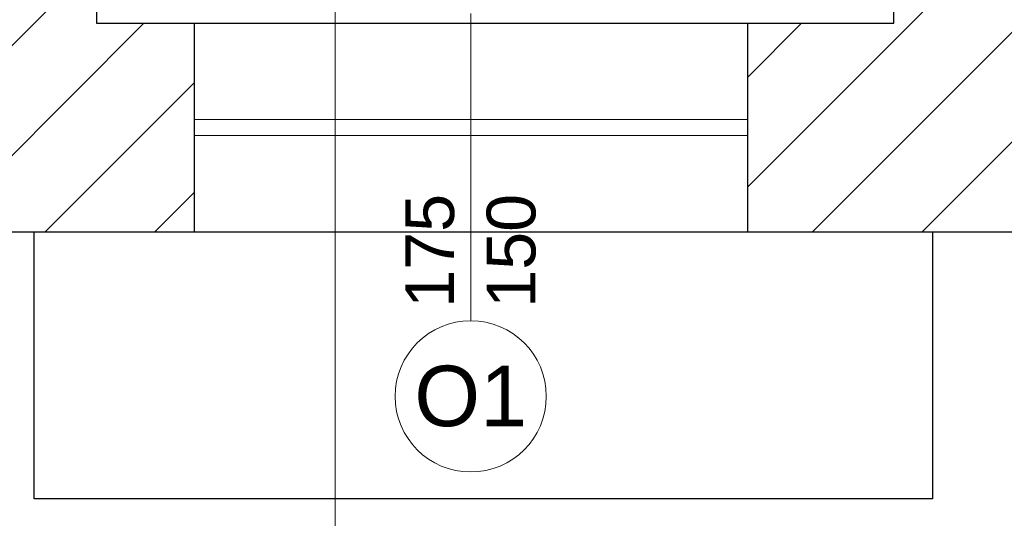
# Model space of a CAD drawing. Header units: millimetres. Extents: x 26866 to 1024070, y -428191 to 408885.
# Tile 214 of 248: x 211570 to 214595, y 387021 to 388553. Entities that reach past the tile are written whole.
import ezdxf

# ---------------------------------------------------------------- set-up
doc = ezdxf.new("R2010")
doc.units = ezdxf.units.MM
doc.header["$LTSCALE"] = 2
for name, color, linetype, lineweight in [('0_OPIS', 7, 'Continuous', 13), ('3DPLAN_A_OKNA', 153, 'Continuous', 5), ('3DPLAN_A_TABELKA POMIESZCZEŃ', 7, 'Continuous', 0), ('A_STOL_OPIS', 55, 'Continuous', 5), ('A_ZESTAWIENIE STOLARKI', 3, 'Continuous', 15)]:
    doc.layers.add(name, color=color, linetype=linetype, lineweight=lineweight)
for name, color, linetype in [('3DPLAN_A_KRESKOWANIE 1', 253, 'Continuous'), ('3DPLAN_A_OPIS', 8, 'Continuous'), ('3DPLAN_K_DZIAŁOWA NISKIE', 134, 'Continuous'), ('3DPLAN_K_NOŚNA', 7, 'Continuous'), ('3DPLAN_K_OBRYS', 243, 'Continuous'), ('3DPLAN_K_OBRYS WIDOK', 242, 'Continuous'), ('A_SCHODY', 6, 'Continuous')]:
    doc.layers.add(name, color=color, linetype=linetype)
doc.styles.add('ARIAL', font='arial.ttf')
doc.styles.add('TABEL1', font='txt')
pattern_1 = [(45, (23044.838, -26883.88), (-16.83798, 16.83798), [])]

# ---------------------------------------------------------------- blocks, each defined once
blk = doc.blocks.new('kondygnacja -1')
at = {"layer": '3DPLAN_A_KRESKOWANIE 1'}
h = blk.add_hatch(dxfattribs=at)
h.set_pattern_fill('ANSI31', color=256, scale=7.5, style=0)
h.set_pattern_definition(pattern_1)
h.paths.add_polyline_path([(31677.49, -24430.84), (30214.87, -24430.84), (30214.87, -24470.84), (30429.61, -24470.84), (30429.61, -24477.84), (30447.61, -24477.84), (30447.61, -24818.84), (30476.61, -24818.84), (30476.61, -24470.84), (31012.61, -24470.84), (31012.61, -24478.84), (31079.61, -24478.84), (31079.61, -24470.84), (31638.61, -24470.84), (31638.61, -25036.84), (31079.61, -25036.84), (31079.61, -25028.84), (31012.61, -25028.84), (31012.61, -25036.84), (30611.38, -25036.84), (30611.38, -25072.84), (31023.61, -25072.84), (31034.61, -25082.84), (31034.61, -25330.84), (31023.61, -25340.84), (30831.4, -25340.84, -0.038531), (30832.58, -25356.18), (30832.58, -25371.84), (31079.61, -25371.84), (31079.61, -25072.84), (31638.61, -25072.84), (31638.61, -25943.84), (30832.58, -25943.84), (30832.58, -26009.84), (31677.49, -26009.84)])
h.paths.add_polyline_path([(30682.61, -26009.84), (30832.58, -26009.84), (30832.58, -25943.84), (30760.61, -25943.84), (30760.61, -25454.67), (30735.61, -25464.58), (30735.61, -25943.84), (30682.61, -25943.84)])
h.paths.add_polyline_path([(30679.61, -25371.84), (30735.61, -25371.84), (30735.61, -25464.58), (30760.61, -25454.67), (30760.61, -25371.84), (30832.58, -25371.84), (30832.58, -25356.18, 0.038531), (30831.4, -25340.84), (30679.61, -25340.84)])
h.paths.add_polyline_path([(30355.83, -25371.84), (30425.61, -25371.84), (30425.61, -25379.84), (30463.61, -25379.84), (30463.61, -25424.74), (30471.61, -25424.74), (30471.61, -25395.84), (30533.61, -25395.84), (30533.61, -25371.84), (30576.61, -25371.84), (30576.61, -25341.84), (30472.61, -25341.84), (30472.61, -25326.84), (30427.61, -25326.84), (30427.61, -25341.84), (30355.83, -25341.84)])
h.paths.add_polyline_path([(30456.61, -25936.84), (30425.61, -25936.84), (30425.61, -25945.84), (30380.61, -25945.84), (30380.61, -26009.84), (30512.61, -26009.84), (30512.61, -25943.84), (30466.61, -25943.84), (30466.61, -25712.84), (30456.61, -25712.84)])
h.paths.add_polyline_path([(28888.61, -25941.84), (28888.61, -26009.84), (29013.61, -26009.84), (29013.61, -25941.84)])
h.paths.add_polyline_path([(28591.17, -26009.84), (28591.17, -25944.84), (28547.61, -25944.84), (28547.61, -26009.84)])
h.paths.add_polyline_path([(28624.61, -25870.53), (28654.8, -25870.53), (28654.8, -25924.53), (28624.61, -25924.53), (28624.61, -25944.84), (28591.17, -25944.84), (28591.17, -26009.84), (28713.61, -26009.84), (28713.61, -25941.84), (28672.61, -25941.84), (28672.61, -25932.84), (28657.61, -25932.84), (28657.61, -25716.84), (28624.61, -25716.84)])
h.paths.add_polyline_path([(28372.61, -25944.84), (28328.61, -25944.84), (28328.61, -25907.84), (28282.61, -25907.84), (28282.61, -25944.84), (28248.61, -25944.84), (28248.61, -26009.84), (28372.61, -26009.84)])
h.paths.add_polyline_path([(28092.61, -25563.84), (28054.61, -25563.84), (28054.61, -25383.84), (28067.6, -25383.84), (28067.61, -25375.84), (28340.61, -25375.84), (28340.61, -25341.84), (28070.61, -25341.84), (28070.61, -25332.84), (28030.61, -25332.84), (28030.61, -25395.6), (28048.71, -25395.6), (28048.71, -25449.6), (28030.61, -25449.6), (28030.61, -26009.84), (28073.61, -26009.84), (28073.61, -25944.84), (28054.61, -25944.84), (28054.61, -25668.84), (28092.61, -25668.84)])
h.paths.add_polyline_path([(27949.61, -25495.75), (27949.61, -25507.75), (27983.29, -25507.75), (27983.29, -25521.75), (27949.61, -25521.75), (27949.61, -25531.84), (27999.61, -25531.84), (27999.61, -25934.84), (27982.61, -25934.84), (27982.61, -25942.84), (27947.61, -25942.84), (27947.61, -26009.84), (28026.62, -26009.84), (28026.62, -25449.6), (27999.61, -25449.6), (27999.61, -25463.84), (27949.61, -25463.84), (27949.61, -25481.75), (27983.29, -25481.75), (27983.29, -25495.75)])
h.paths.add_polyline_path([(27982.61, -25361.84), (27952.61, -25361.84), (27952.61, -25332.84), (28026.62, -25332.84), (28026.62, -25395.6), (27999.61, -25395.6), (27999.61, -25377.84), (27982.61, -25377.84)])
h.paths.add_polyline_path([(26818.61, -25892.84), (26781.49, -25892.84), (26781.49, -26009.84), (26894.54, -26009.84), (26894.54, -25942.84), (26830.61, -25942.84), (26830.61, -25930.84), (26818.61, -25930.84)])
h.paths.add_polyline_path([(26894.54, -26009.84), (27115.94, -26009.84), (27115.94, -25942.84), (26894.54, -25942.84)])
h.paths.add_polyline_path([(27115.94, -25942.84), (27115.94, -26009.84), (27466.61, -26009.84), (27466.61, -25942.84), (27427.61, -25942.84), (27427.61, -25933.84), (27384.61, -25933.84), (27384.61, -25942.84)])
h.paths.add_polyline_path([(27641.61, -25942.84), (27641.61, -26009.84), (27802.61, -26009.84), (27802.61, -25942.84)])
h.paths.add_polyline_path([(30621.1, -25040.47), (30688.37, -25040.47), (30688.37, -25072.87), (30621.1, -25072.87)], flags=24)
h = blk.add_hatch(dxfattribs=at)
h.set_pattern_fill('ANSI31', color=256, scale=7.5, style=0)
h.set_pattern_definition(pattern_1)
h.paths.add_polyline_path([(29010.61, -24430.84), (28888.61, -24430.84), (28888.61, -24472.84), (29010.61, -24472.84)])
h.paths.add_polyline_path([(29275.57, -25037.84), (29257.61, -25037.84), (29257.61, -24471.84), (29273.61, -24471.84), (29273.61, -24468.84), (29303.61, -24468.84), (29303.61, -24430.84), (29185.61, -24430.84), (29185.61, -24471.84), (29228.61, -24471.84), (29228.61, -25049.84), (29175.02, -25049.84), (29175.02, -25053.06, 0.060091), (29177.89, -25076.84), (29272.38, -25076.84)])
h.paths.add_polyline_path([(29273.61, -25072.84), (29380.61, -25072.84), (29380.61, -25037.84), (29275.57, -25037.84), (29272.38, -25076.84), (29273.61, -25076.84)])
h.paths.add_polyline_path([(29498.61, -25037.84), (29480.61, -25037.84), (29480.61, -25072.84), (29708.61, -25072.84), (29708.61, -25039.85), (29536.61, -25039.85), (29536.61, -24939.85), (29498.61, -24939.85)])
h.paths.add_polyline_path([(29566.61, -24430.84), (29473.61, -24430.84), (29473.61, -24468.84), (29498.61, -24468.84), (29498.61, -24727.87), (29524.78, -24727.87), (29524.78, -24781.87), (29498.61, -24781.87), (29498.61, -24826.85), (29536.61, -24826.85), (29536.61, -24470.85), (29566.61, -24470.85)])
h.paths.add_polyline_path([(29736.61, -24430.84), (29736.61, -24470.85), (29828.61, -24470.85), (29828.61, -24472.85), (29873.61, -24472.85), (29873.61, -24470.85), (30016.87, -24470.85), (30016.87, -24430.84)])
h.paths.add_polyline_path([(30016.87, -24470.85), (30112.84, -24470.85), (30112.84, -24430.84), (30016.87, -24430.84)])
h.paths.add_polyline_path([(29864.61, -25141.84), (29835.61, -25141.84), (29835.61, -25153.06), (29864.61, -25153.06)])
h.paths.add_polyline_path([(29864.61, -25087.84), (29880.61, -25069.84), (30213.45, -25069.84, 0.042168), (30214.87, -25053.06), (30214.87, -25041.84), (30178.61, -25041.84), (30178.61, -24470.84), (30214.87, -24470.84), (30214.87, -24430.84), (30112.84, -24430.84), (30112.84, -24470.85), (30115.61, -24470.85), (30115.61, -24477.85), (30159.61, -24477.85), (30159.61, -25039.85), (29899.61, -25039.85), (29899.61, -25026.85), (29826.61, -25026.85), (29826.61, -25039.85), (29803.61, -25039.85), (29803.61, -25072.84), (29819.61, -25072.84), (29835.61, -25088.84), (29835.61, -25153.06), (29864.61, -25153.06)])
h.paths.add_polyline_path([(29463.61, -25369.84), (29509.61, -25369.84), (29509.61, -25408.84), (29538.61, -25408.84), (29538.61, -25366.84), (29765.61, -25366.84), (29765.61, -25448.84), (29937.61, -25448.84), (29937.61, -25366.84), (30091.06, -25366.84), (30091.06, -25356.18, -0.035999), (30092.09, -25341.84), (29880.61, -25341.84), (29864.61, -25325.84), (29864.61, -25261.84), (29835.61, -25261.84), (29835.61, -25325.84), (29819.61, -25341.84), (29463.61, -25341.84)])
h.paths.add_polyline_path([(30252.83, -25342.15), (30252.83, -25341.84), (30092.09, -25341.84, 0.035999), (30091.06, -25356.18), (30091.06, -25366.84), (30152.61, -25366.84), (30152.61, -25937.84), (30091.06, -25937.84), (30091.06, -26009.84), (30210.61, -26009.84), (30210.61, -25945.84), (30180.61, -25945.84), (30180.61, -25371.84), (30252.83, -25371.84), (30252.83, -25350.58), (30252.33, -25350.58), (30252.33, -25342.15)])
h.paths.add_polyline_path([(30081.99, -25665.13), (30231.69, -25665.13), (30231.69, -25700.22), (30081.99, -25700.22)], flags=9)
h.paths.add_polyline_path([(29875.61, -25931.84), (29829.61, -25931.84), (29829.61, -25937.84), (29781.61, -25937.84), (29781.61, -26009.84), (29917.61, -26009.84), (29917.61, -25937.84), (29875.61, -25937.84)])
h.paths.add_polyline_path([(29611.61, -26009.84), (29611.61, -25937.84), (29538.61, -25937.84), (29538.61, -25683.8), (29507.61, -25683.8), (29507.61, -25943.84), (29482.61, -25943.84), (29482.61, -26009.84)])
h.paths.add_polyline_path([(29282.81, -25653.75), (29568.72, -25653.75), (29568.72, -25738.67), (29282.81, -25738.67)], flags=9)
h.paths.add_polyline_path([(29479.61, -25623.84), (29507.61, -25623.84), (29507.61, -25683.8), (29538.61, -25683.8), (29538.61, -25498.84), (29509.61, -25498.84), (29509.61, -25608.84), (29479.61, -25608.84)])
h.paths.add_polyline_path([(29389.61, -25608.84), (29262.17, -25608.84), (29262.17, -25623.84), (29389.61, -25623.84)])
h.paths.add_polyline_path([(29312.61, -25943.84), (29275.61, -25943.84), (29275.61, -25936.84), (29262.17, -25936.84), (29262.17, -26009.84), (29312.61, -26009.84)])
h.paths.add_polyline_path([(29188.61, -26009.84), (29262.17, -26009.84), (29262.17, -25936.84), (29256.61, -25936.84), (29256.61, -25683.8), (29227.61, -25683.8), (29227.61, -25941.84), (29188.61, -25941.84)])
h.paths.add_polyline_path([(29227.61, -25683.8), (29256.61, -25683.8), (29256.61, -25623.84), (29262.17, -25623.84), (29262.17, -25608.84), (29259.61, -25608.84), (29259.61, -25369.84), (29262.17, -25369.84), (29262.17, -25356.18, 0.056395), (29259.64, -25333.84), (29224.61, -25333.84), (29224.61, -25341.84), (29157.61, -25341.84), (29157.61, -25371.84), (29227.61, -25371.84)])
h.paths.add_polyline_path([(29373.61, -25341.84), (29270.61, -25341.84), (29270.61, -25333.84), (29259.64, -25333.84, -0.056395), (29262.17, -25356.18), (29262.17, -25369.84), (29373.61, -25369.84)])
h.paths.add_polyline_path([(30170.11, -24767), (30186.53, -24767), (30186.53, -24787), (30170.11, -24787)], flags=24)
h.paths.add_polyline_path([(29566.12, -25338.58), (29633.39, -25338.58), (29633.39, -25370.98), (29566.12, -25370.98)], flags=24)
h.paths.add_polyline_path([(29957.21, -25338.58), (30024.48, -25338.58), (30024.48, -25370.98), (29957.21, -25370.98)], flags=24)
h.paths.add_polyline_path([(30179.86, -25902.33), (30243.82, -25902.33), (30243.82, -25910.46), (30179.86, -25910.46)], flags=24)
at = {"layer": '3DPLAN_A_OKNA'}
for p, q in [((30210.61, -25975.34), (30380.61, -25975.34)), ((30210.61, -25980.34), (30380.61, -25980.34))]:
    blk.add_line(p, q, dxfattribs=at)
at = {"layer": '3DPLAN_A_TABELKA POMIESZCZEŃ', "ltscale": 0.5}
blk.add_line((30254, -26148.1), (30254, -25809.85), dxfattribs=at)
at = {"layer": '3DPLAN_K_DZIAŁOWA NISKIE'}
blk.add_line((30210.61, -25945.84), (30380.61, -25945.84), dxfattribs=at)
at = {"layer": '3DPLAN_K_NOŚNA'}
for p, q in [((30180.61, -25561.84), (30180.61, -25945.84)), ((30425.61, -25945.84), (30425.61, -25936.84)), ((30180.61, -25945.84), (30210.61, -25945.84)), ((30180.61, -25945.84), (30210.61, -25945.84)), ((30210.61, -25945.84), (30210.61, -26009.84)), ((30380.61, -25945.84), (30380.61, -26009.84)), ((30380.61, -25945.84), (30425.61, -25945.84))]:
    blk.add_line(p, q, dxfattribs=at)
at = {"layer": '3DPLAN_K_OBRYS'}
for p, q in [((30087.61, -26009.84), (30210.61, -26009.84)), ((30380.61, -26009.84), (30512.61, -26009.84))]:
    blk.add_line(p, q, dxfattribs=at)
at = {"layer": '3DPLAN_K_OBRYS WIDOK'}
blk.add_line((30210.61, -26009.84), (30380.61, -26009.84), dxfattribs=at)
at = {"layer": 'A_SCHODY'}
for p, q in [((30161.49, -26091.84), (30161.49, -26009.84)), ((30437.49, -26009.84), (30437.49, -26091.84)), ((30437.49, -26091.84), (30161.49, -26091.84))]:
    blk.add_line(p, q, dxfattribs=at)
at = {"layer": 'A_STOL_OPIS'}
blk.add_line((30295.61, -26037.19), (30295.61, -25942.84), dxfattribs=at)
at = {"layer": 'A_ZESTAWIENIE STOLARKI', "ltscale": 0.25}
blk.add_circle((30295.61, -26060.41), 23.22, dxfattribs=at)
at = {"layer": '3DPLAN_A_OPIS', "color": 1, "lineweight": 30, "style": 'ARIAL'}
for tag, p in [('PRZESUNIĘCIE_WEJŚCIA', (27655.16, -24535.33)), ('WYŁĄCZONE', (27007.18, -24723.98)), ('Z_OPRACOWANIA', (26996.84, -24746.42)), ('WYŁĄCZONE', (30803.05, -24760.87)), ('Z_OPRACOWANIA', (30792.71, -24783.3)), ('WYŁĄCZONE', (28894.9, -24826.59)), ('Z_OPRACOWANIA', (28884.56, -24849.03)), ('POWIĘKSZENIE_WEJŚCIA', (28313.68, -25144.41)), ('POWIĘKSZENIE_WEJŚCIA', (29600.62, -25191.36)), ('POWIĘKSZENIE_WEJŚCIA', (28011.45, -25235.42)), ('WYŁĄCZONE', (29754.42, -25678.17)), ('Z_OPRACOWANIA', (29744.08, -25700.6)), ('WYJŚCIE_EWAKUACYJNE', (27763.79, -26106.07))]:
    blk.add_attdef(tag, p, '', height=12, dxfattribs=at)
at = {"layer": '3DPLAN_A_OPIS', "color": 0, "lineweight": 30, "style": 'ARIAL'}
for tag, p in [('UGUL_1', (29350.3, -24586.01)), ('UGUL_2', (29622.92, -24586.01)), ('UGUL_3', (29833.15, -24586.01))]:
    blk.add_attdef(tag, p, '', height=12, dxfattribs=at)
at = {"layer": '3DPLAN_A_TABELKA POMIESZCZEŃ', "ltscale": 0.5, "style": 'ARIAL'}
for tag, p in [('KURTYNA', (27861.91, -26064.85)), ('POWIETRZNA', (27861.91, -26084.56))]:
    blk.add_attdef(tag, p, '', height=12, dxfattribs=at)
at = {"layer": 'A_STOL_OPIS', "ltscale": 0.2, "insert": (30295.61, -26015.72), "char_height": 15, "attachment_point": 5, "rotation": 90, "style": 'TABEL1'}
blk.add_mtext_dynamic_manual_height_columns('\\pxqc;{\\fArial|b0|i0|c238|p34;175\\P150}', width=72.9007, gutter_width=100, heights=[0], dxfattribs=at)
at = {"layer": 'A_ZESTAWIENIE STOLARKI', "ltscale": 0.2, "insert": (30295.61, -26060.41), "char_height": 18.59, "attachment_point": 5, "style": 'TABEL1'}
blk.add_mtext_dynamic_manual_height_columns('{\\fArial|b0|i0|c238|p34;O1}', width=72.9007, gutter_width=100, heights=[0], dxfattribs=at)

msp = doc.modelspace()

# ---------------------------------------------------------------- block references
at = {"layer": '0_OPIS', "xscale": 10, "yscale": 10, "zscale": 10}
msp.add_blockref('kondygnacja -1', (-90000, 648000), dxfattribs=at)

doc.saveas('drawing.dxf')
